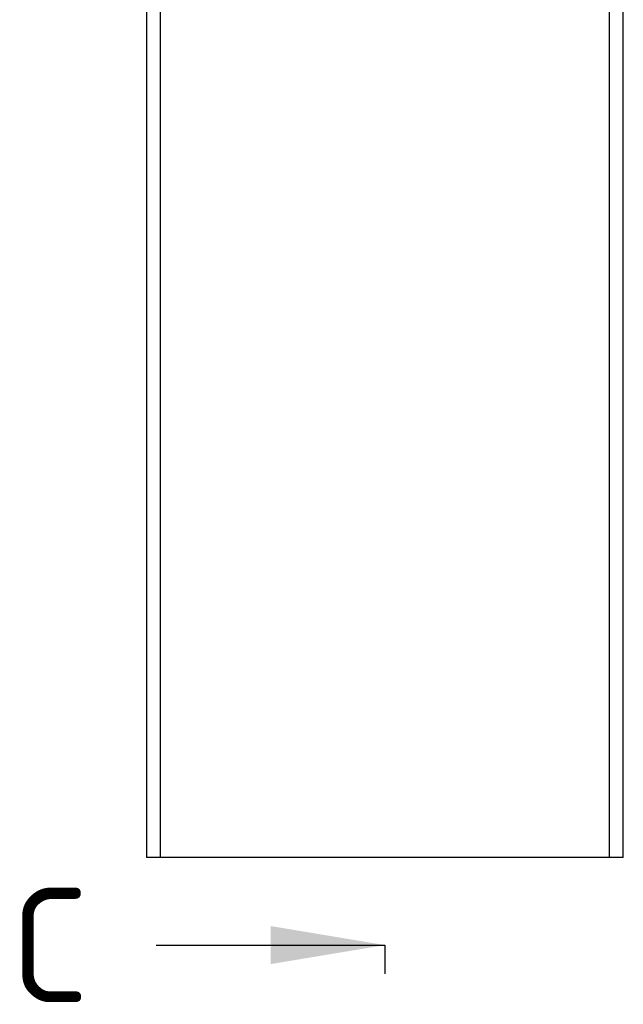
# Model space of a CAD drawing. Header units: millimetres. Extents: x -75 to 750, y -85 to 185.
# Tile 12 of 46: x 383 to 420, y 54 to 115. Entities that reach past the tile are written whole.
import ezdxf
from ezdxf.enums import TextEntityAlignment as Align
from ezdxf.lldxf.tags import DXFTag

# ---------------------------------------------------------------- set-up
doc = ezdxf.new("R2010")
doc.units = ezdxf.units.MM
doc.layers.add('90-DEGREE-ELBOW', color=7, linetype='Continuous')
doc.layers.add('Default', color=7, linetype='Continuous')
doc.styles.add('SEACAD_Solid_Edge_ISO', font='seiso.ttf')
tags = doc.linetypes.add('CENTER2', pattern=[28.575, 19.05, -3.175, 3.175, -3.175]).pattern_tags.tags
tags[10:11] = [DXFTag(74, 4), DXFTag(75, 0), DXFTag(340, '0'), DXFTag(46, 0.0), DXFTag(50, 0.0), DXFTag(44, 0.0), DXFTag(45, 0.0)]
tags[8:9] = [DXFTag(74, 4), DXFTag(75, 0), DXFTag(340, '0'), DXFTag(46, 0.0), DXFTag(50, 0.0), DXFTag(44, 0.0), DXFTag(45, 0.0)]
tags[6:7] = [DXFTag(74, 4), DXFTag(75, 0), DXFTag(340, '0'), DXFTag(46, 0.0), DXFTag(50, 0.0), DXFTag(44, 0.0), DXFTag(45, 0.0)]
tags[4:5] = [DXFTag(74, 4), DXFTag(75, 0), DXFTag(340, '0'), DXFTag(46, 0.0), DXFTag(50, 0.0), DXFTag(44, 0.0), DXFTag(45, 0.0)]
tags = doc.linetypes.add('HIDDEN2', pattern=[4.7625, 3.175, -1.5875]).pattern_tags.tags
tags[6:7] = [DXFTag(74, 4), DXFTag(75, 0), DXFTag(340, '0'), DXFTag(46, 0.0), DXFTag(50, 0.0), DXFTag(44, 0.0), DXFTag(45, 0.0)]
tags[4:5] = [DXFTag(74, 4), DXFTag(75, 0), DXFTag(340, '0'), DXFTag(46, 0.0), DXFTag(50, 0.0), DXFTag(44, 0.0), DXFTag(45, 0.0)]

# ---------------------------------------------------------------- blocks, each defined once
blk = doc.blocks.new('SE1')
at = {"layer": '90-DEGREE-ELBOW', "color": 7, "linetype": 'Continuous'}
for p, q in [((390.998, 152.812), (390.998, 63.412)), ((420.198, 63.412), (420.198, 152.812)), ((420.198, 63.412), (390.998, 63.412))]:
    blk.add_line(p, q, dxfattribs=at)
at = {"layer": '90-DEGREE-ELBOW', "color": 7, "linetype": 'HIDDEN2'}
for p, q in [((391.842, 152.812), (391.842, 63.412)), ((419.354, 63.412), (419.354, 152.812))]:
    blk.add_line(p, q, dxfattribs=at)
blk = doc.blocks.new('SE4')
at = {"color": 7, "linetype": 'Continuous', "style": 'SEACAD_Solid_Edge_ISO'}
blk.add_text('C', height=7, dxfattribs=at).set_placement((382.688, 61.543), align=Align.TOP_LEFT)
blk = doc.blocks.new('SEANNOT_GROUP6')
at = {"linetype": 'Continuous'}
blk.add_hatch(color=7, dxfattribs=at).paths.add_polyline_path([(398.598, 56.877), (405.598, 58.043), (398.598, 59.21)])
at = {"color": 7, "linetype": 'Continuous'}
blk.add_lwpolyline([(391.598, 58.043), (405.598, 58.043)], dxfattribs=at)
blk = doc.blocks.new('SE2')
at = {"layer": 'Default', "color": 7, "linetype": 'CENTER2'}
blk.add_line((405.598, 58.043), (405.598, 56.293), dxfattribs=at)
at = {"layer": 'Default', "color": 7, "linetype": 'CENTER2', "const_width": 0.0005}
blk.add_lwpolyline([(405.598, 171.334), (405.598, 58.043)], dxfattribs=at)
at = {"layer": 'Default'}
for name in ['SE4', 'SEANNOT_GROUP6']:
    blk.add_blockref(name, (0, 0), dxfattribs=at)

msp = doc.modelspace()

# ---------------------------------------------------------------- block references
at = {"layer": 'Default'}
for name in ['SE2', 'SE1']:
    msp.add_blockref(name, (0, 0), dxfattribs=at)

doc.saveas('drawing.dxf')
